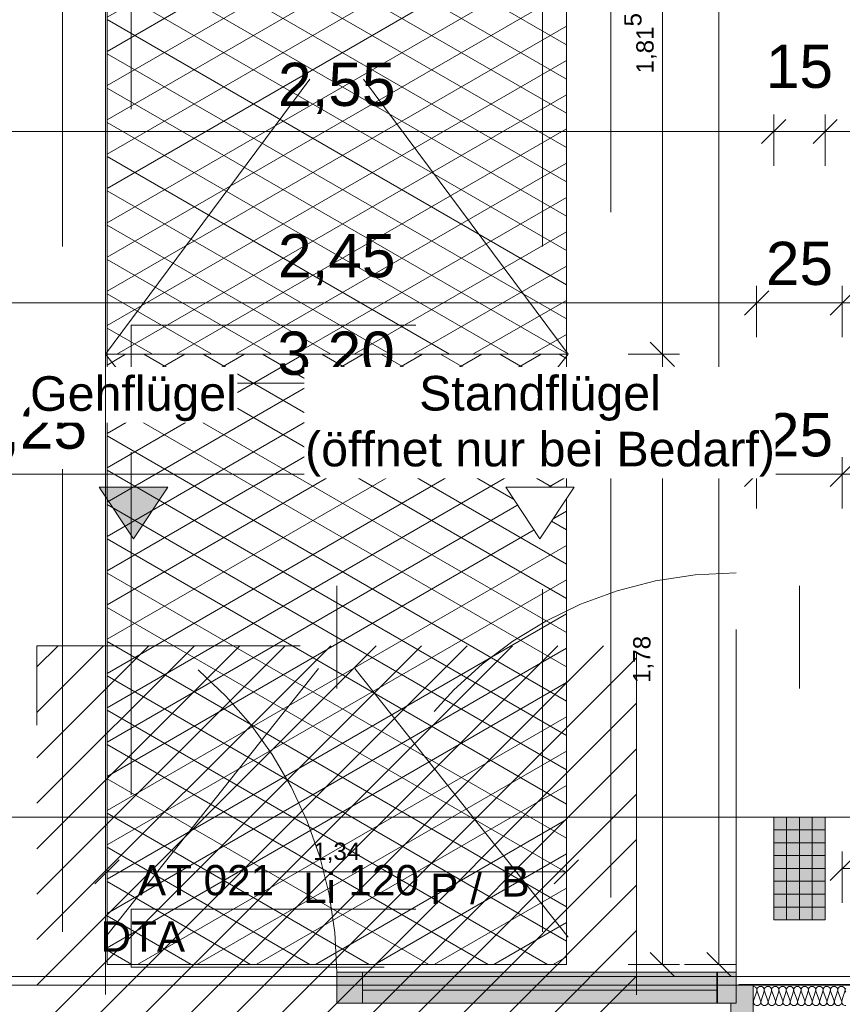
# Model space of a CAD drawing. Header units: metres. Extents: x -111 to 152, y -132 to 99.
# Tile 207 of 256: x -15.78 to -13.37, y 0.13 to 3. Entities that reach past the tile are written whole.
import ezdxf
from ezdxf.enums import TextEntityAlignment as Align

# ---------------------------------------------------------------- set-up
doc = ezdxf.new("R2010")
doc.units = ezdxf.units.M
doc.header["$PDMODE"] = 1
doc.header["$PDSIZE"] = -2
for name, pattern in [('Achsen 01', [5.291531, 3.175, -1.058062, 0.352704, -0.705764]), ('gestrichelt - 01', [2, 1, -1]), ('Raster 01', [2, 1, -1])]:
    doc.linetypes.add(name, pattern=pattern)
doc.layers.get('0').update_dxf_attribs({"lineweight": 25})
for name, color, linetype, lineweight, true_color in [('014_Fassadenarbeiten-000 Aufsicht Betonfertigteile', 7, 'Continuous', 9, 0xc0c0c0), ('014_Fassadenarbeiten-330 mineralische Dämmung', 7, 'Continuous', 9, 0x666666), ('017_Stahlbauarbeiten-350 Träger Ansicht', 7, 'gestrichelt - 01', 9, 0xd9d9d9), ('032_Metallarbeiten-Fenster', 7, 'Continuous', 13, 0x444444), ('AV1-Arbeitsbühne', 7, 'gestrichelt - 01', 9, 0xf20884), ('AV1-Raster', 7, 'Raster 01', 9, 0xa6a6a6), ('AV1-Stempel-Türnummern', 7, 'Continuous', 100, 0x02abea)]:
    doc.layers.add(name, color=color, linetype=linetype, lineweight=lineweight, true_color=true_color)
for name, color, linetype, lineweight in [('014_Fassadenarbeiten-330 Betonfertigteile vertikal', 7, 'Continuous', 9), ('030_Sonnenschutzarbeiten-BLENDSCHUTZ', 7, 'Continuous', 5), ('031_Metallbauarbeiten-340 Innentüren _ Elemente', 7, 'Continuous', 9), ('032_Metallarbeiten-Streckmetalldecken', 7, 'Continuous', 5), ('_1.35m (3D)', 7, 'Continuous', 9), ('_EG (2D)', 7, 'Continuous', 9), ('_EG - DS (2D)', 7, 'Continuous', 9), ('_GRU (2D)', 7, 'Continuous', 9), ('AV1-Schnitt Achsen', 7, 'Achsen 01', 18), ('Bemaßung-Bemaßung', 7, 'Continuous', 9), ('Keine', 7, 'Continuous', 9)]:
    doc.layers.add(name, color=color, linetype=linetype, lineweight=lineweight)
doc.layers.get('0').freeze()
doc.styles.add('Arial', font='arial.ttf')
doc.dimstyles.new('COE 50', dxfattribs={"dimtxt": 126.090495, "dimasz": 0.001414, "dimexe": 0.001, "dimexo": 0.01, "dimgap": 0.001, "dimtad": 1, "dimdec": 3, "dimtxsty": 'Arial', "dimblk": 'VW_SLASH-3', "dimblk1": 'VW_SLASH-3', "dimblk2": 'VW_SLASH-3', "dimcen": 0, "dimadec": 3, "dimazin": 0, "dimtfac": 0.8, "dimtdec": 3, "dimtix": 1, "dimtmove": 0, "dimatfit": 0, "dimldrblk": 'VW_SLASH-2', "dimfxl": 0.002, "dimfxlon": 1, "dimfrac": 2, "dimtolj": 1, "dimarcsym": 0})

# ---------------------------------------------------------------- blocks, each defined once
blk = doc.blocks.new('Group-2')
at = {"layer": 'AV1-Raster'}
for p, q in [((-14.85, -22.95), (-14.85, 1.35)), ((-13.5, -22.95), (-13.5, 1.35))]:
    blk.add_line(p, q, dxfattribs=at)
blk = doc.blocks.new('1.35m (3D)')
at = {"layer": 'AV1-Raster', "color": 7}
blk.add_blockref('Group-2', (0, 0), dxfattribs=at)
blk = doc.blocks.new('VW_SLASH-3')
at = {"color": 0, "linetype": 'ByBlock', "lineweight": -2, "transparency": 16777216}
blk.add_line((0, 0), (-1, 0), dxfattribs=at)
at = {"color": 0, "linetype": 'Continuous', "lineweight": 15, "transparency": 16777216, "flags": 128}
blk.add_lwpolyline([(0.5, 0.5), (-0.5, -0.5)], dxfattribs=at)
blk = doc.blocks.new('*D41')
at = {"layer": '030_Sonnenschutzarbeiten-BLENDSCHUTZ', "color": 0, "lineweight": -2}
for p, q in [((-13.375, 0.425), (-13.375, 0.575)), ((-10.925, 0.425), (-10.925, 0.575)), ((-10.9957, 0.525), (-13.3043, 0.525))]:
    blk.add_line(p, q, dxfattribs=at)
at = {"layer": 'Defpoints', "color": 0}
for p in [(-13.375, 0.525), (-13.375, -0.215), (-10.925, -0.215)]:
    blk.add_point(p, dxfattribs=at)
at = {"layer": '030_Sonnenschutzarbeiten-BLENDSCHUTZ', "color": 0, "lineweight": -2, "xscale": 0.070693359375, "yscale": 0.070693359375, "zscale": 0.070693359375, "rotation": 180}
blk.add_blockref('VW_SLASH-3', (-13.375, 0.525), dxfattribs=at)
at = {"layer": '030_Sonnenschutzarbeiten-BLENDSCHUTZ', "color": 0, "lineweight": -2, "xscale": 0.070693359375, "yscale": 0.070693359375, "zscale": 0.070693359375}
blk.add_blockref('VW_SLASH-3', (-10.925, 0.525), dxfattribs=at)
at = {"layer": '030_Sonnenschutzarbeiten-BLENDSCHUTZ', "color": 0, "lineweight": 13, "insert": (-12.15, 0.6508), "char_height": 0.12609, "attachment_point": 5, "style": 'Arial'}
blk.add_mtext('\\A1;2,45', dxfattribs=at)
blk = doc.blocks.new('VW_SLASH-2')
at = {"color": 0, "linetype": 'ByBlock', "lineweight": -2, "transparency": 16777216}
blk.add_line((0, 0), (-1, 0), dxfattribs=at)
at = {"color": 0, "linetype": 'Continuous', "lineweight": 15, "transparency": 16777216, "flags": 128}
blk.add_lwpolyline([(0.5, 0.5), (-0.5, -0.5)], dxfattribs=at)
blk = doc.blocks.new('*D74')
at = {"layer": '032_Metallarbeiten-Streckmetalldecken', "color": 0, "lineweight": -2}
for p, q in [((-14, 3.84), (-13.85, 3.84)), ((-13.9, 2.0957), (-13.9, 3.7693)), ((-14, 2.025), (-13.85, 2.025))]:
    blk.add_line(p, q, dxfattribs=at)
at = {"layer": 'Defpoints', "color": 0}
for p in [(-14.18, 3.84), (-13.9, 3.84), (-14.18, 2.025)]:
    blk.add_point(p, dxfattribs=at)
at = {"layer": '032_Metallarbeiten-Streckmetalldecken', "color": 0, "lineweight": -2, "xscale": 0.070693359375, "yscale": 0.070693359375, "zscale": 0.070693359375}
for p, rotation in [((-13.9, 3.84), 90), ((-13.9, 2.025), 270)]:
    blk.add_blockref('VW_SLASH-3', p, dxfattribs=dict(at, rotation=rotation))
at = {"layer": '032_Metallarbeiten-Streckmetalldecken', "color": 0, "lineweight": 5, "insert": (-13.9637, 2.9325), "char_height": 0.050436, "attachment_point": 5, "rotation": 90, "style": 'Arial'}
blk.add_mtext('\\A1;1,81\\S5^ ;', dxfattribs=at)
blk = doc.blocks.new('*D75')
at = {"layer": '032_Metallarbeiten-Streckmetalldecken', "color": 0, "lineweight": -2}
for p, q in [((-14, 2.025), (-13.85, 2.025)), ((-13.9, 0.3157), (-13.9, 1.9543)), ((-14, 0.245), (-13.85, 0.245))]:
    blk.add_line(p, q, dxfattribs=at)
at = {"layer": 'Defpoints', "color": 0}
for p in [(-14.18, 2.025), (-13.9, 2.025), (-14.18, 0.245)]:
    blk.add_point(p, dxfattribs=at)
at = {"layer": '032_Metallarbeiten-Streckmetalldecken', "color": 0, "lineweight": -2, "xscale": 0.070693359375, "yscale": 0.070693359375, "zscale": 0.070693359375}
for p, rotation in [((-13.9, 2.025), 90), ((-13.9, 0.245), 270)]:
    blk.add_blockref('VW_SLASH-3', p, dxfattribs=dict(at, rotation=rotation))
at = {"layer": '032_Metallarbeiten-Streckmetalldecken', "color": 0, "lineweight": 5, "insert": (-13.9553, 1.135), "char_height": 0.05044, "attachment_point": 5, "rotation": 90, "style": 'Arial'}
blk.add_mtext('\\A1;1,78', dxfattribs=at)
blk = doc.blocks.new('*D76')
at = {"layer": '032_Metallarbeiten-Streckmetalldecken', "color": 0, "lineweight": -2}
for p, q in [((-15.52, 0.4152), (-15.52, 0.5652)), ((-14.18, 0.4152), (-14.18, 0.5652)), ((-14.2507, 0.5152), (-15.4493, 0.5152))]:
    blk.add_line(p, q, dxfattribs=at)
at = {"layer": 'Defpoints', "color": 0}
for p in [(-15.52, 0.5152), (-15.52, 0.245), (-14.18, 0.245)]:
    blk.add_point(p, dxfattribs=at)
at = {"layer": '032_Metallarbeiten-Streckmetalldecken', "color": 0, "lineweight": -2, "xscale": 0.070693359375, "yscale": 0.070693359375, "zscale": 0.070693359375, "rotation": 180}
blk.add_blockref('VW_SLASH-3', (-15.52, 0.5152), dxfattribs=at)
at = {"layer": '032_Metallarbeiten-Streckmetalldecken', "color": 0, "lineweight": -2, "xscale": 0.070693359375, "yscale": 0.070693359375, "zscale": 0.070693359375}
blk.add_blockref('VW_SLASH-3', (-14.18, 0.5152), dxfattribs=at)
at = {"layer": '032_Metallarbeiten-Streckmetalldecken', "color": 0, "lineweight": 5, "insert": (-14.85, 0.5705), "char_height": 0.05044, "attachment_point": 5, "style": 'Arial'}
blk.add_mtext('\\A1;1,34', dxfattribs=at)
blk = doc.blocks.new('*D77')
at = {"layer": '032_Metallarbeiten-Streckmetalldecken', "color": 0, "lineweight": -2}
for p, q in [((-13.835, 7.305), (-13.685, 7.305)), ((-13.735, 0.3157), (-13.735, 7.2343)), ((-13.835, 0.245), (-13.685, 0.245))]:
    blk.add_line(p, q, dxfattribs=at)
at = {"layer": 'Defpoints', "color": 0}
for p in [(-14.18, 7.305), (-13.735, 7.305), (-14.18, 0.245)]:
    blk.add_point(p, dxfattribs=at)
at = {"layer": '032_Metallarbeiten-Streckmetalldecken', "color": 0, "lineweight": -2, "xscale": 0.070693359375, "yscale": 0.070693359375, "zscale": 0.070693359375}
for p, rotation in [((-13.735, 7.305), 90), ((-13.735, 0.245), 270)]:
    blk.add_blockref('VW_SLASH-3', p, dxfattribs=dict(at, rotation=rotation))
at = {"layer": '032_Metallarbeiten-Streckmetalldecken', "color": 0, "lineweight": 5, "insert": (-13.7903, 3.775), "char_height": 0.05044, "attachment_point": 5, "rotation": 90, "style": 'Arial'}
blk.add_mtext('\\A1;7,06', dxfattribs=at)
blk = doc.blocks.new('Group-115')
at = {"layer": '017_Stahlbauarbeiten-350 Träger Ansicht'}
for p, q in [((-15.525, 0.325), (-14.175, 2.025)), ((-14.175, 0.325), (-15.525, 2.025))]:
    blk.add_line(p, q, dxfattribs=at)
blk = doc.blocks.new('Group-116')
at = {"layer": '017_Stahlbauarbeiten-350 Träger Ansicht'}
for p, q in [((-15.525, 2.025), (-14.175, 3.84)), ((-14.175, 2.025), (-15.525, 3.84))]:
    blk.add_line(p, q, dxfattribs=at)
blk = doc.blocks.new('Group-119')
at = {"layer": '017_Stahlbauarbeiten-350 Träger Ansicht', "flags": 128}
for points in [[(-15.8, 7.54), (-15.65, 7.54), (-15.65, 0.14), (-15.8, 0.14)], [(-15.65, 7.54), (-15.45, 7.54), (-15.45, 0.14), (-15.65, 0.14)], [(-14.25, 7.54), (-14.05, 7.54), (-14.05, 0.14), (-14.25, 0.14)], [(-14.05, 7.54), (-13.9, 7.54), (-13.9, 0.14), (-14.05, 0.14)], [(-15.45, 1.9404), (-15.45, 2.1096), (-14.25, 2.1096), (-14.25, 1.9404)], [(-15.45, 0.2375), (-15.45, 0.4067), (-14.25, 0.4067), (-14.25, 0.2375)]]:
    blk.add_lwpolyline(points, close=True, dxfattribs=at)
at = {"layer": 'Bemaßung-Bemaßung', "color": 7}
for name in ['Group-116', 'Group-115']:
    blk.add_blockref(name, (0, 0), dxfattribs=at)
blk = doc.blocks.new('*D366')
at = {"layer": 'Bemaßung-Bemaßung', "color": 0, "lineweight": -2}
for p, q in [((-16.125, 2.575), (-16.125, 2.725)), ((-13.575, 2.575), (-13.575, 2.725)), ((-13.6457, 2.675), (-16.0543, 2.675))]:
    blk.add_line(p, q, dxfattribs=at)
at = {"layer": 'Defpoints', "color": 0}
for p in [(-16.125, 2.675), (-16.125, 0.675), (-13.575, 0.675)]:
    blk.add_point(p, dxfattribs=at)
at = {"layer": 'Bemaßung-Bemaßung', "color": 0, "lineweight": -2, "xscale": 0.070693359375, "yscale": 0.070693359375, "zscale": 0.070693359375, "rotation": 180}
blk.add_blockref('VW_SLASH-3', (-16.125, 2.675), dxfattribs=at)
at = {"layer": 'Bemaßung-Bemaßung', "color": 0, "lineweight": -2, "xscale": 0.070693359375, "yscale": 0.070693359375, "zscale": 0.070693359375}
blk.add_blockref('VW_SLASH-3', (-13.575, 2.675), dxfattribs=at)
at = {"layer": 'Bemaßung-Bemaßung', "color": 0, "insert": (-14.85, 2.8008), "char_height": 0.12609, "attachment_point": 5, "style": 'Arial'}
blk.add_mtext('\\A1;2,55', dxfattribs=at)
blk = doc.blocks.new('*D367')
at = {"layer": 'Bemaßung-Bemaßung', "color": 0, "lineweight": -2}
for p, q in [((-13.575, 2.575), (-13.575, 2.725)), ((-13.425, 2.575), (-13.425, 2.725)), ((-13.6457, 2.675), (-13.7164, 2.675)), ((-13.425, 2.675), (-13.575, 2.675)), ((-13.3543, 2.675), (-13.2836, 2.675))]:
    blk.add_line(p, q, dxfattribs=at)
at = {"layer": 'Defpoints', "color": 0}
for p in [(-13.575, 2.675), (-13.575, 0.675), (-13.425, 0.675)]:
    blk.add_point(p, dxfattribs=at)
at = {"layer": 'Bemaßung-Bemaßung', "color": 0, "lineweight": -2, "xscale": 0.070693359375, "yscale": 0.070693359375, "zscale": 0.070693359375}
blk.add_blockref('VW_SLASH-3', (-13.575, 2.675), dxfattribs=at)
at = {"layer": 'Bemaßung-Bemaßung', "color": 0, "lineweight": -2, "xscale": 0.070693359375, "yscale": 0.070693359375, "zscale": 0.070693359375, "rotation": 180}
blk.add_blockref('VW_SLASH-3', (-13.425, 2.675), dxfattribs=at)
at = {"layer": 'Bemaßung-Bemaßung', "color": 0, "insert": (-13.5, 2.8644), "char_height": 0.12609, "attachment_point": 5, "style": 'Arial'}
blk.add_mtext('\\A1;15', dxfattribs=at)
blk = doc.blocks.new('*D368')
at = {"layer": 'Bemaßung-Bemaßung', "color": 0, "lineweight": -2}
for p, q in [((-13.425, 2.575), (-13.425, 2.725)), ((-10.875, 2.575), (-10.875, 2.725)), ((-10.9457, 2.675), (-13.3543, 2.675))]:
    blk.add_line(p, q, dxfattribs=at)
at = {"layer": 'Defpoints', "color": 0}
for p in [(-13.425, 2.675), (-13.425, 0.675), (-10.875, 0.675)]:
    blk.add_point(p, dxfattribs=at)
at = {"layer": 'Bemaßung-Bemaßung', "color": 0, "lineweight": -2, "xscale": 0.070693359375, "yscale": 0.070693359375, "zscale": 0.070693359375, "rotation": 180}
blk.add_blockref('VW_SLASH-3', (-13.425, 2.675), dxfattribs=at)
at = {"layer": 'Bemaßung-Bemaßung', "color": 0, "lineweight": -2, "xscale": 0.070693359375, "yscale": 0.070693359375, "zscale": 0.070693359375}
blk.add_blockref('VW_SLASH-3', (-10.875, 2.675), dxfattribs=at)
at = {"layer": 'Bemaßung-Bemaßung', "color": 0, "insert": (-12.15, 2.8008), "char_height": 0.12609, "attachment_point": 5, "style": 'Arial'}
blk.add_mtext('\\A1;2,55', dxfattribs=at)
blk = doc.blocks.new('*D390')
at = {"layer": 'Bemaßung-Bemaßung', "color": 0, "lineweight": -2}
for p, q in [((-17.875, 1.575), (-17.875, 1.725)), ((-13.625, 1.575), (-13.625, 1.725)), ((-13.6957, 1.675), (-17.8043, 1.675))]:
    blk.add_line(p, q, dxfattribs=at)
at = {"layer": 'Defpoints', "color": 0}
for p in [(-17.875, 1.675), (-13.625, -1.2875), (-17.875, -5.275)]:
    blk.add_point(p, dxfattribs=at)
at = {"layer": 'Bemaßung-Bemaßung', "color": 0, "lineweight": -2, "xscale": 0.070693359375, "yscale": 0.070693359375, "zscale": 0.070693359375, "rotation": 180}
blk.add_blockref('VW_SLASH-3', (-17.875, 1.675), dxfattribs=at)
at = {"layer": 'Bemaßung-Bemaßung', "color": 0, "lineweight": -2, "xscale": 0.070693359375, "yscale": 0.070693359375, "zscale": 0.070693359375}
blk.add_blockref('VW_SLASH-3', (-13.625, 1.675), dxfattribs=at)
at = {"layer": 'Bemaßung-Bemaßung', "color": 0, "insert": (-15.75, 1.8008), "char_height": 0.12609, "attachment_point": 5, "style": 'Arial'}
blk.add_mtext('\\A1;4,25', dxfattribs=at)
blk = doc.blocks.new('*D391')
at = {"layer": 'Bemaßung-Bemaßung', "color": 0, "lineweight": -2}
for p, q in [((-13.625, 1.575), (-13.625, 1.725)), ((-13.375, 1.575), (-13.375, 1.725)), ((-13.6957, 1.675), (-13.7664, 1.675)), ((-13.375, 1.675), (-13.625, 1.675)), ((-13.3043, 1.675), (-13.2336, 1.675))]:
    blk.add_line(p, q, dxfattribs=at)
at = {"layer": 'Defpoints', "color": 0}
for p in [(-13.625, 1.675), (-13.625, -1.2875), (-13.375, -1.475)]:
    blk.add_point(p, dxfattribs=at)
at = {"layer": 'Bemaßung-Bemaßung', "color": 0, "lineweight": -2, "xscale": 0.070693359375, "yscale": 0.070693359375, "zscale": 0.070693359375}
blk.add_blockref('VW_SLASH-3', (-13.625, 1.675), dxfattribs=at)
at = {"layer": 'Bemaßung-Bemaßung', "color": 0, "lineweight": -2, "xscale": 0.070693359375, "yscale": 0.070693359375, "zscale": 0.070693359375, "rotation": 180}
blk.add_blockref('VW_SLASH-3', (-13.375, 1.675), dxfattribs=at)
at = {"layer": 'Bemaßung-Bemaßung', "color": 0, "insert": (-13.5, 1.7894), "char_height": 0.12609, "attachment_point": 5, "style": 'Arial'}
blk.add_mtext('\\A1;25', dxfattribs=at)
blk = doc.blocks.new('*D392')
at = {"layer": 'Bemaßung-Bemaßung', "color": 0, "lineweight": -2}
for p, q in [((-13.375, 1.575), (-13.375, 1.725)), ((-9.525, 1.575), (-9.525, 1.725)), ((-9.5957, 1.675), (-13.3043, 1.675))]:
    blk.add_line(p, q, dxfattribs=at)
at = {"layer": 'Defpoints', "color": 0}
for p in [(-13.375, 1.675), (-9.525, -0.125), (-13.375, -1.475)]:
    blk.add_point(p, dxfattribs=at)
at = {"layer": 'Bemaßung-Bemaßung', "color": 0, "lineweight": -2, "xscale": 0.070693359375, "yscale": 0.070693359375, "zscale": 0.070693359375, "rotation": 180}
blk.add_blockref('VW_SLASH-3', (-13.375, 1.675), dxfattribs=at)
at = {"layer": 'Bemaßung-Bemaßung', "color": 0, "lineweight": -2, "xscale": 0.070693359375, "yscale": 0.070693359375, "zscale": 0.070693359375}
blk.add_blockref('VW_SLASH-3', (-9.525, 1.675), dxfattribs=at)
at = {"layer": 'Bemaßung-Bemaßung', "color": 0, "insert": (-11.45, 1.8008), "char_height": 0.12609, "attachment_point": 5, "style": 'Arial'}
blk.add_mtext('\\A1;3,85', dxfattribs=at)
blk = doc.blocks.new('*D586')
at = {"layer": 'Bemaßung-Bemaßung', "color": 0, "lineweight": -2}
for p, q in [((-16.075, 2.075), (-16.075, 2.225)), ((-13.625, 2.075), (-13.625, 2.225)), ((-13.6957, 2.175), (-16.0043, 2.175))]:
    blk.add_line(p, q, dxfattribs=at)
at = {"layer": 'Defpoints', "color": 0}
for p in [(-16.075, 2.175), (-16.075, 0.125), (-13.625, -0.125)]:
    blk.add_point(p, dxfattribs=at)
at = {"layer": 'Bemaßung-Bemaßung', "color": 0, "lineweight": -2, "xscale": 0.070693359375, "yscale": 0.070693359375, "zscale": 0.070693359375, "rotation": 180}
blk.add_blockref('VW_SLASH-3', (-16.075, 2.175), dxfattribs=at)
at = {"layer": 'Bemaßung-Bemaßung', "color": 0, "lineweight": -2, "xscale": 0.070693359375, "yscale": 0.070693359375, "zscale": 0.070693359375}
blk.add_blockref('VW_SLASH-3', (-13.625, 2.175), dxfattribs=at)
at = {"layer": 'Bemaßung-Bemaßung', "color": 0, "insert": (-14.85, 2.3008), "char_height": 0.12609, "attachment_point": 5, "style": 'Arial'}
blk.add_mtext('\\A1;2,45', dxfattribs=at)
blk = doc.blocks.new('*D587')
at = {"layer": 'Bemaßung-Bemaßung', "color": 0, "lineweight": -2}
for p, q in [((-13.625, 2.075), (-13.625, 2.225)), ((-13.375, 2.075), (-13.375, 2.225)), ((-13.6957, 2.175), (-13.7664, 2.175)), ((-13.375, 2.175), (-13.625, 2.175)), ((-13.3043, 2.175), (-13.2336, 2.175))]:
    blk.add_line(p, q, dxfattribs=at)
at = {"layer": 'Defpoints', "color": 0}
for p in [(-13.625, 2.175), (-13.625, -0.125), (-13.375, -0.125)]:
    blk.add_point(p, dxfattribs=at)
at = {"layer": 'Bemaßung-Bemaßung', "color": 0, "lineweight": -2, "xscale": 0.070693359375, "yscale": 0.070693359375, "zscale": 0.070693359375}
blk.add_blockref('VW_SLASH-3', (-13.625, 2.175), dxfattribs=at)
at = {"layer": 'Bemaßung-Bemaßung', "color": 0, "lineweight": -2, "xscale": 0.070693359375, "yscale": 0.070693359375, "zscale": 0.070693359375, "rotation": 180}
blk.add_blockref('VW_SLASH-3', (-13.375, 2.175), dxfattribs=at)
at = {"layer": 'Bemaßung-Bemaßung', "color": 0, "insert": (-13.5, 2.2894), "char_height": 0.12609, "attachment_point": 5, "style": 'Arial'}
blk.add_mtext('\\A1;25', dxfattribs=at)
blk = doc.blocks.new('*D588')
at = {"layer": 'Bemaßung-Bemaßung', "color": 0, "lineweight": -2}
for p, q in [((-13.375, 2.075), (-13.375, 2.225)), ((-10.925, 2.075), (-10.925, 2.225)), ((-10.9957, 2.175), (-13.3043, 2.175))]:
    blk.add_line(p, q, dxfattribs=at)
at = {"layer": 'Defpoints', "color": 0}
for p in [(-13.375, 2.175), (-13.375, -0.125), (-10.925, -0.125)]:
    blk.add_point(p, dxfattribs=at)
at = {"layer": 'Bemaßung-Bemaßung', "color": 0, "lineweight": -2, "xscale": 0.070693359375, "yscale": 0.070693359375, "zscale": 0.070693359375, "rotation": 180}
blk.add_blockref('VW_SLASH-3', (-13.375, 2.175), dxfattribs=at)
at = {"layer": 'Bemaßung-Bemaßung', "color": 0, "lineweight": -2, "xscale": 0.070693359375, "yscale": 0.070693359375, "zscale": 0.070693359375}
blk.add_blockref('VW_SLASH-3', (-10.925, 2.175), dxfattribs=at)
at = {"layer": 'Bemaßung-Bemaßung', "color": 0, "insert": (-12.15, 2.3008), "char_height": 0.12609, "attachment_point": 5, "style": 'Arial'}
blk.add_mtext('\\A1;2,45', dxfattribs=at)
blk = doc.blocks.new('Türnummer - Außentür (2D)')
at = {"layer": '031_Metallbauarbeiten-340 Innentüren _ Elemente', "insert": (0.1324, -0.0653), "char_height": 0.08826, "attachment_point": 8, "line_spacing_factor": 0.965511, "style": 'Arial'}
blk.add_mtext('Li', dxfattribs=at)
at = {"layer": '031_Metallbauarbeiten-340 Innentüren _ Elemente', "color": 12, "insert": (0.606, -0.069), "char_height": 0.08826, "attachment_point": 9, "line_spacing_factor": 0.965511, "style": 'Arial'}
blk.add_mtext('P /', dxfattribs=at)
at = {"layer": '031_Metallbauarbeiten-340 Innentüren _ Elemente', "style": 'Arial'}
blk.add_attdef('AT-Nr.', text='', height=0.0883, dxfattribs=at).set_placement((0, -0.0691), align=Align.BOTTOM_RIGHT)
at = {"layer": '031_Metallbauarbeiten-340 Innentüren _ Elemente', "color": 12, "style": 'Arial'}
blk.add_attdef('Panikfunktion', text='', height=0.0883, dxfattribs=at).set_placement((0.7451, -0.0728), align=Align.BOTTOM_RIGHT)
at = {"layer": '031_Metallbauarbeiten-340 Innentüren _ Elemente', "style": 'Arial'}
blk.add_attdef('Lichte_Breite', text='', height=0.0883, dxfattribs=at).set_placement((0.2164, -0.0691), align=Align.BOTTOM_LEFT)
at = {"layer": 'Keine', "color": 0, "flags": 1}
for tag, p in [('Türnummer', (-0.2085, -0.2317)), ('Schallschutzklasse', (-0.2085, -0.3906))]:
    blk.add_attdef(tag, p, '', height=0.0883, dxfattribs=at)
blk = doc.blocks.new('Group-307')
at = {"layer": '032_Metallarbeiten-Fenster', "linetype": 'Continuous', "lineweight": 0}
for points in [[(-14.775, 0.2225), (-14.85, 0.2225), (-14.85, 0.1325), (-14.775, 0.1325)], [(-13.7389, 0.2225), (-14.775, 0.2225), (-14.775, 0.1325), (-13.7389, 0.1325)], [(-13.685, 0.2225), (-13.7408, 0.2225), (-13.7408, 0.1325), (-13.685, 0.1325)], [(-13.685, 0.185), (-13.685, 0.1325), (-13.7, 0.1325), (-13.7, 0.095), (-13.635, 0.095), (-13.635, 0.185)]]:
    blk.add_hatch(color=7, dxfattribs=at).paths.add_polyline_path(points)
at = {"layer": '032_Metallarbeiten-Fenster', "color": 9, "linetype": 'gestrichelt - 01', "lineweight": 13}
blk.add_line((-13.685, 0.2225), (-13.685, 1.3875), dxfattribs=at)
at = {"layer": '032_Metallarbeiten-Fenster', "color": 7, "lineweight": 13}
blk.add_line((-13.7389, 0.17), (-14.775, 0.17), dxfattribs=at)
at = {"layer": '032_Metallarbeiten-Fenster', "color": 7, "lineweight": 13, "flags": 128}
for points in [[(-14.775, 0.2225), (-14.85, 0.2225), (-14.85, 0.1325), (-14.775, 0.1325)], [(-13.7389, 0.2225), (-14.775, 0.2225), (-14.775, 0.1325), (-13.7389, 0.1325)], [(-13.685, 0.2225), (-13.7408, 0.2225), (-13.7408, 0.1325), (-13.685, 0.1325)], [(-13.685, 0.185), (-13.685, 0.1325), (-13.7, 0.1325), (-13.7, 0.095), (-13.635, 0.095), (-13.635, 0.185)]]:
    blk.add_lwpolyline(points, close=True, dxfattribs=at)
at = {"layer": '032_Metallarbeiten-Fenster', "color": 8, "lineweight": 13, "flags": 128}
blk.add_lwpolyline([(-16.065, 0.095), (-16.065, 0.185), (-13.635, 0.185), (-13.635, 0.095)], close=True, dxfattribs=at)
at = {"layer": '032_Metallarbeiten-Fenster', "color": 7, "linetype": 'gestrichelt - 01', "lineweight": 13}
blk.add_arc((-16.015, 0.222), 1.165, 0.0238, 87.4688, dxfattribs=at)
at = {"layer": '032_Metallarbeiten-Fenster', "color": 9, "linetype": 'gestrichelt - 01', "lineweight": 13}
blk.add_arc((-13.685, 0.2225), 1.165, 90, 180, dxfattribs=at)
blk = doc.blocks.new('Group-486')
at = {"layer": '014_Fassadenarbeiten-330 mineralische Dämmung', "transparency": 33554687, "flags": 128}
for points in [[(15.3239, -23.284, 0.513088), (15.3342, -23.27), (15.3252, -23.242, -1.372995), (15.3456, -23.242), (15.3353, -23.27, 1.372583), (15.3557, -23.27), (15.3467, -23.242, -1.372995), (15.3671, -23.242), (15.3567, -23.27, 1.372583), (15.3771, -23.27)], [(15.3353, -23.27, 1.372583), (15.3557, -23.27), (15.3467, -23.242, -1.372995), (15.3671, -23.242), (15.3567, -23.27, 1.372583), (15.3771, -23.27), (15.3681, -23.242, -1.372995), (15.3885, -23.242), (15.3782, -23.27, 1.372583), (15.3986, -23.27), (15.3896, -23.242, -1.372995), (15.41, -23.242), (15.3996, -23.27, 1.372583), (15.42, -23.27), (15.411, -23.242, -1.372995), (15.4314, -23.242), (15.4211, -23.27, 1.372583), (15.4415, -23.27), (15.4325, -23.242, -1.372995), (15.4529, -23.242), (15.4425, -23.27, 1.372583), (15.4629, -23.27), (15.4539, -23.242, -1.372995), (15.4743, -23.242), (15.464, -23.27, 1.372583), (15.4844, -23.27), (15.4754, -23.242, -1.372995), (15.4958, -23.242), (15.4854, -23.27, 1.372583), (15.5058, -23.27), (15.4968, -23.242, -1.372995), (15.5172, -23.242), (15.5069, -23.27, 1.372583), (15.5273, -23.27), (15.5183, -23.242, -1.372995), (15.5387, -23.242), (15.5283, -23.27, 1.372583), (15.5487, -23.27), (15.5397, -23.242, -1.372995), (15.5601, -23.242), (15.5498, -23.27, 1.372583), (15.5702, -23.27), (15.5612, -23.242, -1.372995), (15.5816, -23.242)], [(15.5283, -23.27, 0.324435), (15.5322, -23.282, 0.324435), (15.5448, -23.282, 0.324435), (15.5487, -23.27), (15.5397, -23.242, -0.324488), (15.5436, -23.23, -0.324488), (15.5562, -23.23, -0.324488), (15.5601, -23.242), (15.5498, -23.27, 0.324435), (15.5537, -23.282, 0.324435), (15.5663, -23.282, 0.324435), (15.5702, -23.27), (15.5612, -23.242, -0.324488), (15.5651, -23.23, -0.324488), (15.5777, -23.23, -0.324488), (15.5816, -23.242), (15.5712, -23.27, 0.324435), (15.5751, -23.282, 0.324435), (15.5877, -23.282, 0.324435), (15.5916, -23.27), (15.5826, -23.242, -0.540253), (15.5939, -23.228)], [(15.5939, -23.2791, -0.225321), (15.5927, -23.27), (15.5939, -23.2667)]]:
    blk.add_lwpolyline(points, format="xyb", dxfattribs=at)
blk = doc.blocks.new('Group-490')
at = {"layer": '014_Fassadenarbeiten-330 mineralische Dämmung', "transparency": 33554687}
blk.add_blockref('Group-486', (0, 0), dxfattribs=at)
blk = doc.blocks.new('Parametric Object-64')
at = {"layer": '014_Fassadenarbeiten-330 mineralische Dämmung', "color": 7, "transparency": 33554687}
blk.add_blockref('Group-490', (0, 0), dxfattribs=at)
at = {"layer": '014_Fassadenarbeiten-330 mineralische Dämmung', "color": 0, "flags": 1}
for tag in ['IFC_UUID', 'instanceID', 'prm0_name', 'prm0_type', 'prm0_value', 'prm1_name', 'prm1_type', 'prm1_value', 'prm2_name', 'prm2_type', 'prm2_value', 'prm3_name', 'prm3_type', 'prm3_value', 'prm4_name', 'prm4_type', 'prm4_value', 'prm5_name', 'prm5_type', 'prm5_value', 'prm6_name', 'prm6_type', 'prm6_value']:
    blk.add_attdef(tag, (-13.635, 0.1225), '', height=0.00018, dxfattribs=at)
blk = doc.blocks.new('Group-726')
at = {"layer": 'AV1-Schnitt Achsen'}
blk.add_line((-15.525, -26.3), (-15.525, 4.7), dxfattribs=at)
blk = doc.blocks.new('GRU (2D)')
at = {"layer": 'AV1-Schnitt Achsen', "color": 7}
blk.add_blockref('Group-726', (0, 0), dxfattribs=at)
blk = doc.blocks.new('EG - DS (2D)')
at = {"layer": '032_Metallarbeiten-Streckmetalldecken', "linetype": 'Continuous', "lineweight": 13, "true_color": 0x00bfff, "transparency": 33554495}
h = blk.add_hatch(dxfattribs=at)
h.set_pattern_fill('ANSI37_12', color=140, angle=90, style=0, pattern_type=2)
h.set_pattern_definition([(30, (-14.8334, 2.90519), (-0.0866025, 0.05), []), (150, (-14.8334, 2.90519), (-0.0866025, -0.05), [])])
h.paths.add_polyline_path([(-15.52, 3.84), (-14.18, 3.84), (-14.18, 2.025), (-15.52, 2.025)])
h = blk.add_hatch(dxfattribs=at)
h.set_pattern_fill('ANSI37_12', color=140, angle=90, style=0, pattern_type=2)
h.set_pattern_definition([(30, (-14.8334, 1.09019), (-0.0866025, 0.05), []), (150, (-14.8334, 1.09019), (-0.0866025, -0.05), [])])
h.paths.add_polyline_path([(-15.52, 2.025), (-14.18, 2.025), (-14.18, 0.245), (-15.52, 0.245)])
at = {"layer": '032_Metallarbeiten-Streckmetalldecken', "color": 140, "linetype": 'Continuous', "lineweight": 5, "flags": 128}
for points in [[(-15.52, 3.84), (-14.18, 3.84), (-14.18, 2.025), (-15.52, 2.025)], [(-15.52, 2.025), (-14.18, 2.025), (-14.18, 0.245), (-15.52, 0.245)]]:
    blk.add_lwpolyline(points, close=True, dxfattribs=at)
at = {"layer": '030_Sonnenschutzarbeiten-BLENDSCHUTZ', "color": 7, "lineweight": 13}
dim = blk.add_aligned_dim(p1=(-10.925, -0.215), p2=(-13.375, -0.215), distance=-0.74, text='2,45', dimstyle='COE 50', override={"dimtxt": 0.12609, "dimasz": 0.070693, "dimexe": 0.05, "dimgap": 0.05, "dimpost": '<>', "dimtxsty": 'Arial', "dimtmove": 2, "dimfxl": 0.1}, dxfattribs=at)
dim.commit()
dim.dimension.update_dxf_attribs({"geometry": '*D41', "text_midpoint": (-12.15, 0.6508)})
at = {"layer": '032_Metallarbeiten-Streckmetalldecken', "color": 140, "lineweight": 5}
for base, p1, p2, text, picture, middle in [((-13.735, 7.305), (-14.18, 0.245), (-14.18, 7.305), '7,06', '*D77', (-13.7903, 3.775)), ((-13.9, 3.84), (-14.18, 2.025), (-14.18, 3.84), '1,81\\S5^ ;', '*D74', (-13.9637, 2.9325)), ((-13.9, 2.025), (-14.18, 0.245), (-14.18, 2.025), '1,78', '*D75', (-13.9553, 1.135))]:
    dim = blk.add_linear_dim(base=base, p1=p1, p2=p2, angle=270, text=text, dimstyle='COE 50', override={"dimtxt": 0.050436, "dimasz": 0.070693, "dimexe": 0.05, "dimgap": 0.025, "dimpost": '<>', "dimtxsty": 'Arial', "dimtmove": 2, "dimfxl": 0.1}, dxfattribs=at)
    dim.commit()
    dim.dimension.update_dxf_attribs({"geometry": picture, "text_midpoint": middle})
dim = blk.add_linear_dim(base=(-15.52, 0.5152), p1=(-14.18, 0.245), p2=(-15.52, 0.245), text='1,34', dimstyle='COE 50', override={"dimtxt": 0.050436, "dimasz": 0.070693, "dimexe": 0.05, "dimgap": 0.025, "dimpost": '<>', "dimtxsty": 'Arial', "dimtmove": 2, "dimfxl": 0.1}, dxfattribs=at)
dim.commit()
dim.dimension.update_dxf_attribs({"geometry": '*D76', "text_midpoint": (-14.85, 0.5705)})
blk = doc.blocks.new('EG (2D)')
at = {"layer": '014_Fassadenarbeiten-330 Betonfertigteile vertikal', "linetype": 'Continuous', "lineweight": 0}
blk.add_hatch(color=9, dxfattribs=at).paths.add_polyline_path([(-13.575, 0.675), (-13.425, 0.675), (-13.425, 0.375), (-13.575, 0.375)])
at = {"layer": '014_Fassadenarbeiten-330 Betonfertigteile vertikal', "linetype": 'Continuous', "lineweight": 9}
h = blk.add_hatch(dxfattribs=at)
h.set_pattern_fill('Stahlbetonfertigteil', color=8, style=0, pattern_type=2)
h.set_pattern_definition([(-90, (0, 0), (0.0375, 0), [])])
h.paths.add_polyline_path([(-13.575, 0.675), (-13.425, 0.675), (-13.425, 0.375), (-13.575, 0.375)])
at = {"layer": '014_Fassadenarbeiten-330 Betonfertigteile vertikal', "linetype": 'Continuous', "lineweight": 13}
h = blk.add_hatch(dxfattribs=at)
h.set_pattern_fill('Stahlbetonfertigteil-1', color=8, style=0, pattern_type=2)
h.set_pattern_definition([(0, (0, 0), (2e-18, -0.0375), [])])
h.paths.add_polyline_path([(-13.575, 0.675), (-13.425, 0.675), (-13.425, 0.375), (-13.575, 0.375)])
at = {"layer": '032_Metallarbeiten-Fenster', "linetype": 'Continuous', "lineweight": 0, "transparency": 33554687}
blk.add_hatch(color=181, dxfattribs=at).paths.add_polyline_path([(-13.6769, 0.1863), (-13.3231, 0.1863), (-13.3231, 0.1843), (-13.6769, 0.1843)])
at = {"layer": 'AV1-Arbeitsbühne', "linetype": 'Continuous', "lineweight": 9}
h = blk.add_hatch(dxfattribs=at)
h.set_pattern_fill('Fahrweg', color=230, style=0, pattern_type=2)
h.set_pattern_definition([(-135, (0, 0), (0.06629126, -0.06629126), [])])
edge = h.paths.add_edge_path()
edge.add_arc((-54.5978, 13.3387), 44.4228, 329.86092, 330.47851)
edge.add_arc((-19.2462, -7.3138), 3.5278, 339.4759, 345.2734)
edge.add_arc((-17.9497, -7.5439), 2.2179, 342.507, 360.2513)
edge.add_line((-15.7318, -7.5342), (-15.725, -6.525))
edge.add_line((-15.725, -6.525), (-15.725, 1.175))
edge.add_line((-15.725, 1.175), (-13.975, 1.175))
edge.add_line((-13.975, 1.175), (-13.975, -6.525))
edge.add_line((-13.975, -6.525), (-13.9753, -6.525))
edge.add_arc((-47.2294, -7.392), 33.2654, -1.49345, 1.49345, ccw=False)
edge.add_line((-13.9753, -8.259), (-13.9753, -10.4902))
edge.add_arc((-16.375, -10), 2.4493, 312.8674, 348.4561, ccw=False)
edge.add_arc((-18.4021, -7.2512), 5.8556, 298.76511, 309.10361, ccw=False)
edge.add_arc((-18.2219, -7.6009), 5.4624, 287.0866, 298.8741, ccw=False)
edge.add_arc((-18.1592, -8.2865), 4.7907, 279.1695, 288.7786, ccw=False)
edge.add_arc((-18.0685, -7.288), 5.7673, 268.71982, 276.69885, ccw=False)
edge.add_arc((-18.3115, -2.1541), 10.9004, 266.47406, 270.59973, ccw=False)
edge.add_arc((-18.2359, -7.5234), 5.5608, 255.7465, 262.2911, ccw=False)
edge.add_arc((-17.8975, -6.4105), 6.7229, 250.51417, 255.28641, ccw=False)
edge.add_line((-20.1401, -12.7483), (-21.0105, -12.3671))
edge.add_arc((-21.9304, -13.9593), 1.8389, 59.9832, 78.1778)
edge.add_arc((-24.9263, -25.3066), 13.5728, 75.61242, 77.24671)
edge.add_arc((-22.0434, -12.5197), 0.4652, 75.894, 93.8496)
edge.add_line((-22.0746, -12.0556), (-23.075, -12.0159))
edge.add_line((-23.075, -12.0159), (-23.075, -10.196))
edge.add_line((-23.075, -10.196), (-22.1599, -10.1944))
edge.add_line((-22.1599, -10.1944), (-20.13, -10.1944))
edge.add_line((-20.13, -10.1944), (-18.7257, -10.1527))
edge.add_arc((-19.0017, 0.1421), 10.2985, 271.53586, 276.83258)
edge.add_arc((-18.0426, -8.4659), 1.6391, 279.3436, 292.578)
edge.add_arc((-19.0052, -6.3287), 3.9827, 293.5593, 300.8201)
edge.add_arc((-18.5657, -7.337), 2.8949, 303.5765, 314.7719)
edge.add_arc((-18.9575, -7.0629), 3.3665, 316.2206, 325.5766)
at = {"layer": 'AV1-Schnitt Achsen', "linetype": 'Continuous', "lineweight": 0}
blk.add_hatch(color=7, dxfattribs=at).paths.add_polyline_path([(-15.543, 1.637), (-15.343, 1.637), (-15.443, 1.487)])
at = {"layer": '014_Fassadenarbeiten-000 Aufsicht Betonfertigteile', "flags": 128}
blk.add_lwpolyline([(-0.026, 0.21), (-18.874, 0.21), (-18.874, 0.305), (-39.455, 0.305), (-39.825, 0.675), (0.675, 0.675), (0.305, 0.305), (-0.026, 0.305)], close=True, dxfattribs=at)
at = {"layer": '014_Fassadenarbeiten-330 Betonfertigteile vertikal', "flags": 128}
blk.add_lwpolyline([(-13.575, 0.675), (-13.425, 0.675), (-13.425, 0.375), (-13.575, 0.375)], close=True, dxfattribs=at)
at = {"layer": '032_Metallarbeiten-Fenster', "color": 7, "linetype": 'Continuous', "lineweight": 9, "transparency": 33554687, "flags": 128}
blk.add_lwpolyline([(-13.6769, 0.1863), (-13.3231, 0.1863), (-13.3231, 0.1843), (-13.6769, 0.1843)], close=True, dxfattribs=at)
at = {"layer": 'AV1-Arbeitsbühne', "flags": 128}
blk.add_lwpolyline([(-16.1806, -8.966, 0.002695), (-15.9424, -8.5506, 0.025302), (-15.8343, -8.2106, 0.077579), (-15.7318, -7.5342), (-15.725, -6.525), (-15.725, 1.175), (-13.975, 1.175), (-13.975, -6.525), (-13.9753, -6.525, -0.013034), (-13.9753, -8.259), (-13.9753, -10.4902, -0.156545), (-14.7088, -11.7952, -0.045141), (-15.5842, -12.3842, -0.051478), (-16.617, -12.8222, -0.041952), (-17.3957, -13.016, -0.034829), (-18.1974, -13.0539, -0.018004), (-18.9818, -13.0339, -0.028564), (-19.605, -12.9129, -0.020826), (-20.1401, -12.7483), (-21.0105, -12.3671, 0.079556), (-21.5537, -12.1594, 0.007131), (-21.93, -12.0686, 0.078507), (-22.0746, -12.0556), (-23.075, -12.0159), (-23.075, -10.196), (-22.1599, -10.1944), (-20.13, -10.1944), (-18.7257, -10.1527, 0.023115), (-17.7765, -10.0832, 0.057811), (-17.4133, -9.9794, 0.031692), (-16.9647, -9.7489, 0.048888), (-16.5269, -9.3922, 0.040846)], format="xyb", close=True, dxfattribs=at)
at = {"layer": 'AV1-Schnitt Achsen', "linetype": 'Continuous', "flags": 128}
blk.add_lwpolyline([(-15.543, 1.637), (-15.343, 1.637), (-15.443, 1.487)], close=True, dxfattribs=at)
at = {"layer": 'Keine', "color": 9, "linetype": 'Continuous', "lineweight": 13, "flags": 128}
blk.add_lwpolyline([(-39.825, 0.675), (0.675, 0.675), (0.675, -22.275), (-39.825, -22.275)], close=True, dxfattribs=at)
at = {"layer": '014_Fassadenarbeiten-330 mineralische Dämmung', "xscale": -1, "rotation": 180}
blk.add_blockref('Parametric Object-64', (-28.9589, -23.103), dxfattribs=at)
at = {"layer": '017_Stahlbauarbeiten-350 Träger Ansicht', "color": 7}
blk.add_blockref('Group-119', (0, 0), dxfattribs=at)
at = {"layer": '032_Metallarbeiten-Fenster', "color": 7}
blk.add_blockref('Group-307', (0, 0), dxfattribs=at)
at = {"layer": 'AV1-Stempel-Türnummern', "color": 7}
blk.add_blockref('Türnummer - Außentür (2D)', (-15.0326, 0.4894), dxfattribs=at).add_auto_attribs({'AT-Nr.': 'AT 021', 'Lichte_Breite': '120', 'Panikfunktion': 'B'})
at = {"layer": '031_Metallbauarbeiten-340 Innentüren _ Elemente', "color": 7, "transparency": 33554687, "insert": (-15.4158, 0.2822), "char_height": 0.08826, "attachment_point": 8, "line_spacing_factor": 0.965511, "style": 'Arial'}
blk.add_mtext('DTA', dxfattribs=at)
at = {"layer": 'Bemaßung-Bemaßung', "insert": (-15.0234, 2.0913), "char_height": 0.12609, "attachment_point": 1, "line_spacing_factor": 0.969122, "style": 'Arial'}
blk.add_mtext('3,20', dxfattribs=at)
at = {"layer": 'Bemaßung-Bemaßung'}
for p1, p2, text, override, picture, middle in [((-13.425, 0.675), (-13.575, 0.675), '15', {"dimtxt": 0.12609, "dimasz": 0.070693, "dimexe": 0.05, "dimgap": 0.05, "dimpost": '<>', "dimtxsty": 'Arial', "dimtix": 0, "dimtmove": 2, "dimfxl": 0.1}, '*D367', (-13.5, 2.8644)), ((-13.575, 0.675), (-16.125, 0.675), '2,55', {"dimtxt": 0.12609, "dimasz": 0.070693, "dimexe": 0.05, "dimgap": 0.05, "dimpost": '<>', "dimtxsty": 'Arial', "dimtmove": 2, "dimfxl": 0.1}, '*D366', (-14.85, 2.8008)), ((-10.875, 0.675), (-13.425, 0.675), '2,55', {"dimtxt": 0.12609, "dimasz": 0.070693, "dimexe": 0.05, "dimgap": 0.05, "dimpost": '<>', "dimtxsty": 'Arial', "dimtmove": 2, "dimfxl": 0.1}, '*D368', (-12.15, 2.8008))]:
    dim = blk.add_aligned_dim(p1=p1, p2=p2, distance=-2, text=text, dimstyle='COE 50', override=override, dxfattribs=at)
    dim.commit()
    dim.dimension.update_dxf_attribs({"geometry": picture, "text_midpoint": middle})
for base, p1, p2, text, picture, middle in [((-16.075, 2.175), (-13.625, -0.125), (-16.075, 0.125), '2,45', '*D586', (-14.85, 2.3008)), ((-13.625, 2.175), (-13.375, -0.125), (-13.625, -0.125), '25', '*D587', (-13.5, 2.2894)), ((-13.375, 2.175), (-10.925, -0.125), (-13.375, -0.125), '2,45', '*D588', (-12.15, 2.3008)), ((-17.875, 1.675), (-13.625, -1.2875), (-17.875, -5.275), '4,25', '*D390', (-15.75, 1.8008)), ((-13.625, 1.675), (-13.375, -1.475), (-13.625, -1.2875), '25', '*D391', (-13.5, 1.7894)), ((-13.375, 1.675), (-9.525, -0.125), (-13.375, -1.475), '3,85', '*D392', (-11.45, 1.8008))]:
    dim = blk.add_linear_dim(base=base, p1=p1, p2=p2, text=text, dimstyle='COE 50', override={"dimtxt": 0.12609, "dimasz": 0.070693, "dimexe": 0.05, "dimgap": 0.05, "dimpost": '<>', "dimtxsty": 'Arial', "dimtmove": 2, "dimfxl": 0.1}, dxfattribs=at)
    dim.commit()
    dim.dimension.update_dxf_attribs({"geometry": picture, "text_midpoint": middle})
at = {"color": 255, "linetype": 'Continuous'}
blk.add_wipeout([(-14.157, 1.637), (-14.357, 1.637), (-14.257, 1.487)], dxfattribs=at).dxf.layer = 'AV1-Schnitt Achsen'
at = {"color": 255, "transparency": 33554687}
for points in [[(-15.7465, 1.8255), (-15.1396, 1.8255), (-15.1396, 1.9878), (-15.7465, 1.9878)], [(-14.9447, 1.6633), (-13.5692, 1.6633), (-13.5692, 1.9878), (-14.9447, 1.9878)]]:
    blk.add_wipeout(points, dxfattribs=at).dxf.layer = 'Keine'
at = {"layer": 'AV1-Schnitt Achsen', "linetype": 'Continuous', "flags": 128}
blk.add_lwpolyline([(-14.157, 1.637), (-14.357, 1.637), (-14.257, 1.487)], close=True, dxfattribs=at)
at = {"layer": 'Keine', "color": 7, "line_spacing_factor": 0.969122, "style": 'Arial'}
for s, insert, char_height, attachment_point in [('Gehflügel', (-15.443, 1.961), 0.10087, 2), ('Standflügel\\P(öffnet nur bei Bedarf)', (-14.257, 1.6678), 0.100872, 8)]:
    blk.add_mtext(s, dxfattribs=dict(at, insert=insert, char_height=char_height, attachment_point=attachment_point))

msp = doc.modelspace()

# ---------------------------------------------------------------- block references
at = {"layer": '_1.35m (3D)'}
msp.add_blockref('1.35m (3D)', (0, 0), dxfattribs=at)

# ---------------------------------------------------------------- next in the draw order: block references
at = {"layer": '_EG - DS (2D)'}
msp.add_blockref('EG - DS (2D)', (0, 0), dxfattribs=at)

# ---------------------------------------------------------------- next in the draw order: block references
at = {"layer": '_EG (2D)'}
msp.add_blockref('EG (2D)', (0, 0), dxfattribs=at)

# ---------------------------------------------------------------- next in the draw order: block references
at = {"layer": '_GRU (2D)'}
msp.add_blockref('GRU (2D)', (0, 0), dxfattribs=at)

doc.saveas('drawing.dxf')
